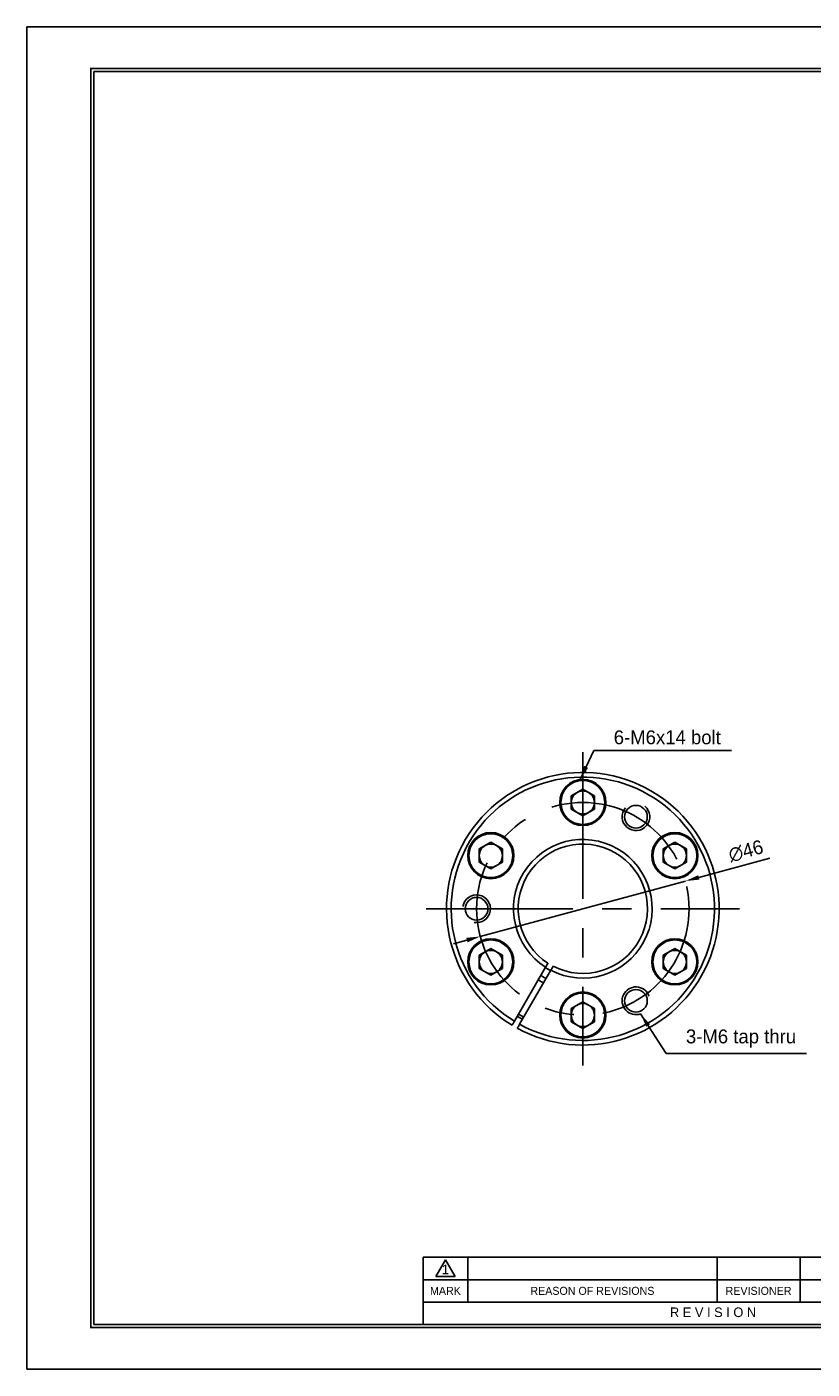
# Model space of a CAD drawing. Header units: millimetres. Extents: x 0 to 411, y 0 to 291.
# Tile 1 of 9: x 0 to 170, y 0 to 291. Entities that reach past the tile are written whole.
import ezdxf
from ezdxf.enums import TextEntityAlignment as Align

# ---------------------------------------------------------------- set-up
doc = ezdxf.new("R2010")
doc.units = ezdxf.units.MM
doc.linetypes.add('CENTER', pattern=[50.8, 31.75, -6.35, 6.35, -6.35])
doc.layers.get('DEFPOINTS').update_dxf_attribs({"linetype": 'CONTINUOUS'})
for name, color, linetype in [('center', 1, 'CENTER'), ('L1', 7, 'CONTINUOUS'), ('OUTLINE', 7, 'CONTINUOUS'), ('thread', 5, 'CONTINUOUS')]:
    doc.layers.add(name, color=color, linetype=linetype)
doc.dimstyles.get("Standard").update_dxf_attribs({"dimtxt": 3, "dimasz": 3, "dimexe": 1.3, "dimexo": 0, "dimgap": 1.3, "dimtad": 1, "dimdec": 3, "dimzin": 11, "dimdsep": 46, "dimtxsty": 'Standard', "dimcen": 0, "dimclrd": 5, "dimclre": 5, "dimclrt": 3, "dimadec": 0, "dimazin": 0, "dimtfac": 0.6, "dimtdec": 3, "dimtmove": 0, "dimatfit": 3, "dimfxl": 0, "dimtolj": 1, "dimtzin": 11, "dimarcsym": 0})

# ---------------------------------------------------------------- blocks, each defined once
blk = doc.blocks.new('표제란')
at = {"layer": 'L1', "color": 0}
for p, q in [((297, 210), (0, 210)), ((0, 210), (0, 0)), ((0, 0), (297, 0))]:
    blk.add_line(p, q, dxfattribs=at)
at = {"layer": 'L1'}
for p, q in [((160, 17.5), (62, 17.5)), ((62, 17.5), (62, 7)), ((64, 14.51), (65.5, 17.1)), ((65.5, 17.1), (67, 14.51)), ((69, 17.5), (69, 10.5)), ((108, 17.5), (108, 10.5)), ((121, 17.5), (121, 10.5)), ((147, 14), (62, 14)), ((64, 14.51), (67, 14.51)), ((147, 10.5), (62, 10.5))]:
    blk.add_line(p, q, dxfattribs=at)
at = {"layer": 'L1', "const_width": 0.25}
blk.add_lwpolyline([(290.5, 6.5), (290.5, 203.5), (10, 203.5), (10, 6.5)], close=True, dxfattribs=at)
at = {"layer": 'L1'}
blk.add_lwpolyline([(290, 7), (290, 203), (10.5, 203), (10.5, 7)], close=True, dxfattribs=at)
for s, height, p in [('1', 1.5, (65.5, 15.61)), ('MARK', 1.25, (65.5, 12.25)), ('REASON OF REVISIONS', 1.25, (88.5, 12.25)), ('REVISIONER', 1.25, (114.5, 12.25)), ('R E V I S I O N', 1.5, (107.38, 8.9))]:
    blk.add_text(s, height=height, dxfattribs=at).set_placement(p, align=Align.MIDDLE_CENTER)
for tag, p in [('필렛', (179.25, 10.9)), ('모따기', (179.25, 8.3))]:
    blk.add_attdef(tag, text='', height=1.15, dxfattribs=at).set_placement(p, align=Align.MIDDLE_LEFT)
at = {"layer": 'OUTLINE', "ltscale": 0.5}
for tag, p, height in [('TITLE', (237.17, 24.41), 2.5), ('도번', (251.18, 15.64), 2.5), ('SCALE', (253.78, 9.55), 1.2), ('DATE', (277.02, 9.51), 1.2)]:
    blk.add_attdef(tag, p, '', height=height, dxfattribs=at)
blk = doc.blocks.new('*D31')
at = {"layer": 'DEFPOINTS', "color": 0}
for p in [(142.57, 105.65), (98.16, 93.65)]:
    blk.add_point(p, dxfattribs=at)
at = {"layer": 'OUTLINE', "color": 5, "lineweight": -2}
for p, q in [((160.83, 110.58), (145.47, 106.43)), ((98.16, 93.65), (142.57, 105.65)), ((95.27, 92.87), (92.37, 92.08))]:
    blk.add_line(p, q, dxfattribs=at)
at = {"layer": 'OUTLINE', "color": 5}
for points in [[(145.34, 106.91), (145.6, 105.95), (142.57, 105.65)], [(95.14, 93.35), (95.4, 92.38), (98.16, 93.65)]]:
    blk.add_solid(points, dxfattribs=at)
at = {"layer": 'OUTLINE', "color": 3, "insert": (155.67, 112.13), "char_height": 3, "attachment_point": 5, "rotation": 15.1182}
blk.add_mtext('\\A1;∅46', dxfattribs=at)

msp = doc.modelspace()

# ---------------------------------------------------------------- linework, layer by layer
at = {"layer": 'center'}
for p, q in [((120.3663, 133.5735), (120.3663, 65.7235)), ((86.4413, 99.6485), (154.2913, 99.6485))]:
    msp.add_line(p, q, dxfattribs=at)
msp.add_circle((120.3663, 99.6485), 23, dxfattribs=at)
at = {"layer": 'OUTLINE', "ltscale": 0.2}
msp.add_line((108.8812, 280.8436), (14.5264, 280.8436), dxfattribs=at)
at = {"layer": 'OUTLINE'}
for p, q in [((117.8663, 124.0919), (120.3663, 125.5353)), ((120.3663, 125.5353), (122.8663, 124.0919)), ((117.8663, 121.2051), (117.8663, 124.0919)), ((122.8663, 124.0919), (122.8663, 121.2051)), ((120.3663, 119.7618), (117.8663, 121.2051)), ((122.8663, 121.2051), (120.3663, 119.7618)), ((97.9477, 112.5919), (100.4477, 114.0353)), ((100.4477, 114.0353), (102.9477, 112.5919)), ((137.7848, 112.5919), (140.2848, 114.0353)), ((140.2848, 114.0353), (142.7848, 112.5919)), ((97.9477, 109.7051), (97.9477, 112.5919)), ((102.9477, 112.5919), (102.9477, 109.7051)), ((137.7848, 109.7051), (137.7848, 112.5919)), ((142.7848, 112.5919), (142.7848, 109.7051)), ((100.4477, 108.2618), (97.9477, 109.7051)), ((102.9477, 109.7051), (100.4477, 108.2618)), ((140.2848, 108.2618), (137.7848, 109.7051)), ((142.7848, 109.7051), (140.2848, 108.2618)), ((97.9477, 89.5919), (100.4477, 91.0353)), ((100.4477, 91.0353), (102.9477, 89.5919)), ((137.7848, 89.5919), (140.2848, 91.0353)), ((140.2848, 91.0353), (142.7848, 89.5919)), ((97.9477, 86.7051), (97.9477, 89.5919)), ((102.9477, 89.5919), (102.9477, 86.7051)), ((137.7848, 86.7051), (137.7848, 89.5919)), ((142.7848, 89.5919), (142.7848, 86.7051)), ((100.4477, 85.2618), (97.9477, 86.7051)), ((102.9477, 86.7051), (100.4477, 85.2618)), ((112.3104, 86.9953), (105.5571, 75.2982)), ((106.6829, 74.6482), (113.4362, 86.3453)), ((140.2848, 85.2618), (137.7848, 86.7051)), ((142.7848, 86.7051), (140.2848, 85.2618)), ((117.8663, 78.0919), (120.3663, 79.5353)), ((120.3663, 79.5353), (122.8663, 78.0919)), ((107.5581, 76.1642), (106.4323, 76.8142)), ((117.8663, 75.2051), (117.8663, 78.0919)), ((122.8663, 78.0919), (122.8663, 75.2051)), ((120.3663, 73.7618), (117.8663, 75.2051)), ((122.8663, 75.2051), (120.3663, 73.7618))]:
    msp.add_line(p, q, dxfattribs=at)
at = {"layer": 'OUTLINE', "flags": 128}
for points in [[(111.862, 83.6187), (111.2932, 83.9336), (110.7362, 84.2687)], [(113.3906, 86.2663), (112.7024, 86.6481), (112.2648, 86.9163)], [(107.3081, 75.731), (106.7413, 76.0493), (106.1822, 76.381)]]:
    msp.add_lwpolyline(points, dxfattribs=at)
at = {"layer": 'OUTLINE'}
for centre, radius in [((120.3663, 122.6485), 5), ((120.3663, 122.6485), 4.75), ((131.8663, 119.5671), 2.45), ((100.4477, 111.1485), 5), ((100.4477, 111.1485), 4.75), ((140.2848, 111.1485), 5), ((140.2848, 111.1485), 4.75), ((97.3663, 99.6485), 2.45), ((100.4477, 88.1485), 5), ((140.2848, 88.1485), 5), ((100.4477, 88.1485), 4.75), ((140.2848, 88.1485), 4.75), ((120.3663, 76.6485), 5), ((120.3663, 76.6485), 4.75), ((131.8663, 79.7299), 2.45)]:
    msp.add_circle(centre, radius, dxfattribs=at)
for centre, radius, start, end in [((120.3663, 99.6485), 29.5, 241.262552, 238.737448), ((120.3663, 99.6485), 28.5, 241.306859, 238.693141), ((120.3663, 122.6485), 2.5, 60, 120), ((120.3663, 122.6485), 2.5, 120, 180), ((120.3663, 122.6485), 2.5, 180, 240), ((120.3663, 122.6485), 2.5, 0, 60), ((120.3663, 122.6485), 2.5, 300, 0), ((120.3663, 122.6485), 2.5, 240, 300), ((100.4477, 111.1485), 2.5, 120, 180), ((100.4477, 111.1485), 2.5, 60, 120), ((100.4477, 111.1485), 2.5, 0, 60), ((120.3663, 99.6485), 15, 242.483595, 237.516405), ((120.3663, 99.6485), 14, 242.661118, 237.338882), ((140.2848, 111.1485), 2.5, 120, 180), ((140.2848, 111.1485), 2.5, 60, 120), ((140.2848, 111.1485), 2.5, 0, 60), ((100.4477, 111.1485), 2.5, 180, 240), ((100.4477, 111.1485), 2.5, 300, 0), ((140.2848, 111.1485), 2.5, 180, 240), ((140.2848, 111.1485), 2.5, 300, 0), ((100.4477, 111.1485), 2.5, 240, 300), ((140.2848, 111.1485), 2.5, 240, 300), ((100.4477, 88.1485), 2.5, 120, 180), ((100.4477, 88.1485), 2.5, 60, 120), ((100.4477, 88.1485), 2.5, 0, 60), ((140.2848, 88.1485), 2.5, 120, 180), ((140.2848, 88.1485), 2.5, 60, 120), ((140.2848, 88.1485), 2.5, 0, 60), ((100.4477, 88.1485), 2.5, 180, 240), ((100.4477, 88.1485), 2.5, 300, 0), ((140.2848, 88.1485), 2.5, 180, 240), ((140.2848, 88.1485), 2.5, 300, 0), ((100.4477, 88.1485), 2.5, 240, 300), ((120.3663, 99.6485), 17.0728, 237.818093, 242.181907), ((120.3663, 99.6485), 15.0925, 237.531642, 242.468358), ((140.2848, 88.1485), 2.5, 240, 300), ((120.3663, 76.6485), 2.5, 120, 180), ((120.3663, 76.6485), 2.5, 60, 120), ((120.3663, 76.6485), 2.5, 0, 60), ((120.3663, 76.6485), 2.5, 180, 240), ((120.3663, 76.6485), 2.5, 300, 0), ((120.3663, 76.6485), 2.5, 240, 300)]:
    msp.add_arc(centre, radius, start, end, dxfattribs=at)
for points, knots in [([(112.3104, 86.9953), (112.3756, 87.1083), (112.4411, 87.2218), (112.5622, 87.4315), (112.6173, 87.527), (112.7575, 87.7698), (112.8109, 87.8622), (112.8109, 87.8622)], [0, 0, 0, 0, 0.25, 0.25, 0.5, 0.5, 1, 1, 1, 1]), ([(113.9367, 87.2122), (113.9367, 87.2122), (113.9237, 87.1896), (113.8734, 87.1025), (113.8361, 87.038), (113.7437, 86.8779), (113.6878, 86.7811), (113.5674, 86.5725), (113.5015, 86.4584), (113.4362, 86.3453)], [0, 0, 0, 0, 0.25, 0.25, 0.5, 0.5, 0.75, 0.75, 1, 1, 1, 1]), ([(105.0569, 74.432), (105.0569, 74.432), (105.07, 74.4545), (105.1202, 74.5415), (105.1574, 74.606), (105.2497, 74.7659), (105.3056, 74.8626), (105.426, 75.0712), (105.4918, 75.1852), (105.5571, 75.2982)], [0, 0, 0, 0, 0.25, 0.25, 0.5, 0.5, 0.75, 0.75, 1, 1, 1, 1]), ([(106.6829, 74.6482), (106.6177, 74.5353), (106.5522, 74.4218), (106.4312, 74.2122), (106.3761, 74.1168), (106.236, 73.8743), (106.1828, 73.782), (106.1828, 73.782)], [0, 0, 0, 0, 0.25, 0.25, 0.5, 0.5, 1, 1, 1, 1])]:
    msp.add_open_spline(points, degree=3, knots=knots, dxfattribs=at)
at = {"layer": 'thread'}
for centre, start, end in [((131.8663, 119.5671), 140, 50), ((97.3663, 99.6485), 260, 170), ((131.8663, 79.7299), 20, 290)]:
    msp.add_arc(centre, 3, start, end, dxfattribs=at)

# ---------------------------------------------------------------- block references
at = {"layer": 'OUTLINE', "xscale": 1.38346610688, "yscale": 1.38346610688, "zscale": 1.38346610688}
msp.add_blockref('표제란', (0, 0), dxfattribs=at)

# ---------------------------------------------------------------- texts
at = {"layer": 'OUTLINE', "color": 3, "char_height": 3, "attachment_point": 7}
for s, insert in [('\\A1;6-M6x14 bolt', (127.0523, 135.2112)), ('\\A1;3-M6 tap thru', (142.6783, 69.6113))]:
    msp.add_mtext(s, dxfattribs=dict(at, insert=insert))

# ---------------------------------------------------------------- dimensions: what is measured, and where the dimension line sits
at = {"layer": 'OUTLINE'}
dim = msp.add_diameter_dim_2p(p1=(98.1623, 93.6498), p2=(142.5702, 105.6472), dimstyle='Standard', dxfattribs=at)
dim.commit()
dim.dimension.update_dxf_attribs({"geometry": '*D31', "text_midpoint": (156.4099, 109.3861), "dimtype": 163})

# ---------------------------------------------------------------- leaders
at = {"layer": 'OUTLINE', "annotation_type": 0, "has_hookline": 1, "hookline_direction": 0}
for points, text_width in [([(119.794, 127.6414), (122.7523, 133.9112), (125.7523, 133.9112)], 25.486), ([(132.8688, 76.9024), (138.3783, 68.3113), (141.3783, 68.3113)], 26.0812)]:
    msp.add_leader(points, dimstyle='Standard', dxfattribs=dict(at, text_width=text_width))

doc.saveas('drawing.dxf')
